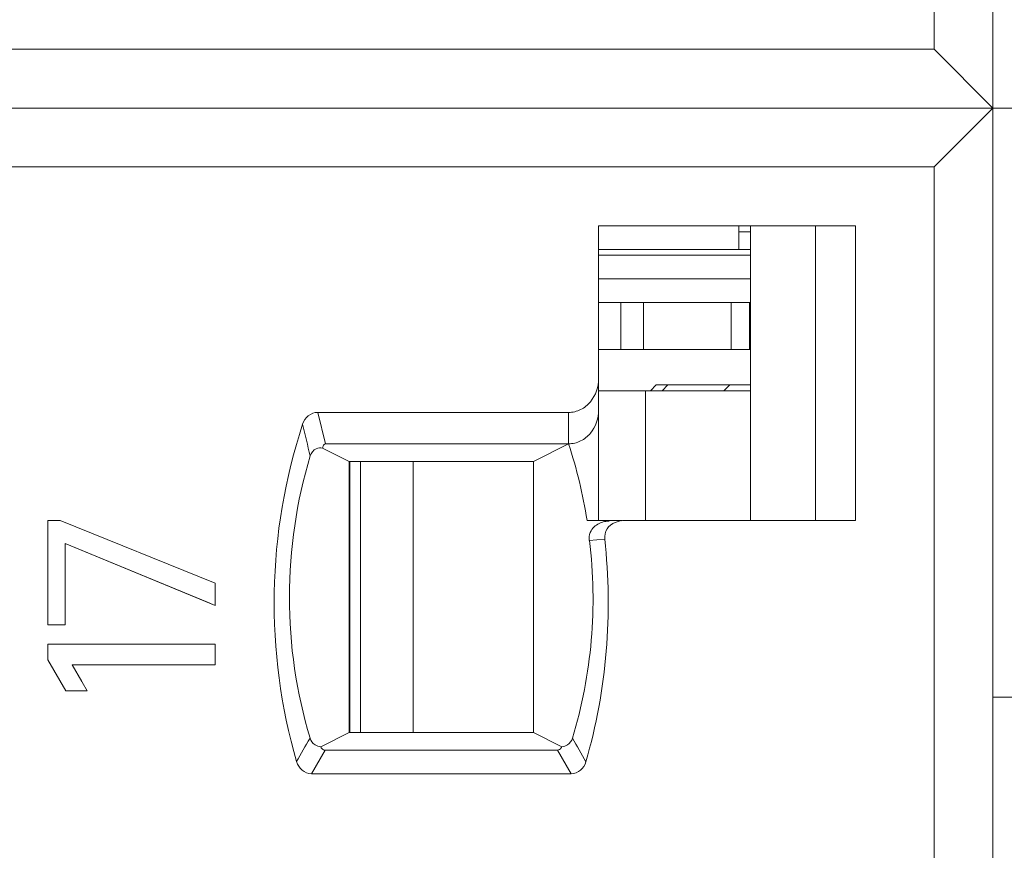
# Model space of a CAD drawing. Header units: inches. Extents: x 830 to 2908, y -1046 to 167.
# Tile 51 of 62: x 2692.38 to 2700.73, y -814.36 to -807.31. Entities that reach past the tile are written whole.
import ezdxf

# ---------------------------------------------------------------- set-up
doc = ezdxf.new("R2010")
doc.units = ezdxf.units.IN
doc.header["$LTSCALE"] = 23.1
doc.header["$MEASUREMENT"] = 0
doc.layers.get('0').update_dxf_attribs({"lineweight": 18})
for name, color, linetype, lineweight in [('1_16', 7, 'Continuous', 18), ('1_27', 7, 'Continuous', 18), ('1_51', 7, 'Continuous', 18), ('1_6', 7, 'Continuous', 18)]:
    doc.layers.add(name, color=color, linetype=linetype, lineweight=lineweight)

msp = doc.modelspace()

# ---------------------------------------------------------------- linework, layer by layer
at = {"color": 0, "linetype": 'Continuous', "lineweight": 0}
for p, q in [((2692.6152, -811.5635), (2692.7219, -811.5635)), ((2692.6152, -812.4482), (2692.6152, -811.5635)), ((2694.0374, -812.0951), (2692.7219, -811.5635)), ((2692.7646, -811.7594), (2694.0374, -812.2853)), ((2692.7646, -811.7594), (2692.7646, -812.4482)), ((2693.9702, -812.2575), (2692.7646, -811.7594)), ((2694.0374, -812.0951), (2694.0374, -812.2853)), ((2694.0374, -812.2853), (2693.9702, -812.2575)), ((2692.7646, -812.4482), (2692.6152, -812.4482)), ((2692.6152, -812.6135), (2694.0374, -812.6135)), ((2692.6152, -812.7454), (2692.6152, -812.6135)), ((2694.0374, -812.6135), (2694.0374, -812.7881)), ((2692.6152, -812.7454), (2692.7685, -813.0087)), ((2694.0374, -812.7881), (2692.8228, -812.7881)), ((2692.9487, -813.0087), (2692.8228, -812.7881)), ((2692.8228, -812.7881), (2692.9044, -812.9311)), ((2692.9487, -813.0087), (2692.7685, -813.0087))]:
    msp.add_line(p, q, dxfattribs=at)
at = {"layer": '1_16', "color": 7, "linetype": 'Continuous', "lineweight": 0}
for p, q in [((2698.58, -810.4632), (2697.2908, -810.4632)), ((2697.6897, -811.5632), (2697.6897, -810.4632)), ((2695.2711, -813.3632), (2695.2711, -811.0632)), ((2695.717, -811.0632), (2695.717, -813.3632))]:
    msp.add_line(p, q, dxfattribs=at)
at = {"layer": '1_27', "color": 7, "linetype": 'Continuous', "lineweight": 0}
for p, q in [((2698.4801, -809.2632), (2698.4801, -809.0632)), ((2698.58, -809.1132), (2698.4801, -809.1132)), ((2698.58, -809.2632), (2697.2908, -809.2632))]:
    msp.add_line(p, q, dxfattribs=at)
at = {"layer": '1_51', "color": 7, "linetype": 'Continuous', "lineweight": 0}
for p, q in [((2697.2908, -809.7132), (2698.58, -809.7132)), ((2697.4787, -810.1132), (2697.4787, -809.7132)), ((2697.6713, -809.7132), (2697.6713, -810.1132)), ((2698.4159, -810.1132), (2698.4159, -809.7132)), ((2698.5728, -809.7132), (2698.5728, -810.1132)), ((2697.2908, -810.1132), (2698.58, -810.1132)), ((2695.1803, -811.0632), (2695.1803, -813.3632))]:
    msp.add_line(p, q, dxfattribs=at)
at = {"layer": '1_6', "color": 7, "linetype": 'Continuous', "lineweight": 0}
for p, q in [((2700.6378, -795.5632), (2700.6378, -820.5632)), ((2700.1378, -807.5632), (2700.1378, -796.0632)), ((2632.4522, -807.5632), (2700.1378, -807.5632)), ((2700.6378, -808.0632), (2700.1378, -807.5632)), ((2701.7285, -808.0632), (2632.1105, -808.0632)), ((2700.1378, -808.5632), (2700.6378, -808.0632)), ((2700.1378, -808.5632), (2632.4522, -808.5632)), ((2700.1378, -820.0632), (2700.1378, -808.5632)), ((2697.2908, -809.0632), (2699.4697, -809.0632)), ((2697.2908, -811.5632), (2697.2908, -809.0632)), ((2698.58, -809.0632), (2698.58, -811.5632)), ((2699.1328, -809.0632), (2699.1328, -811.5632)), ((2699.4697, -809.0632), (2699.4697, -811.5632)), ((2697.2908, -809.3132), (2698.58, -809.3132)), ((2698.58, -809.5132), (2697.2908, -809.5132)), ((2697.7303, -810.4632), (2697.7803, -810.4132)), ((2698.58, -810.4132), (2697.7803, -810.4132)), ((2697.8781, -810.4132), (2697.8291, -810.4632)), ((2698.355, -810.4632), (2698.404, -810.4132)), ((2694.9069, -810.6465), (2697.0356, -810.6465)), ((2694.9719, -810.9132), (2694.9069, -810.6465)), ((2697.0356, -810.9132), (2697.0356, -810.6465)), ((2694.9719, -810.9132), (2697.0356, -810.9132)), ((2697.0356, -810.9132), (2696.7384, -811.0632)), ((2695.173, -811.0632), (2694.9484, -810.9499)), ((2695.1729, -813.3632), (2695.1729, -811.0632)), ((2695.173, -811.0632), (2696.7383, -811.0632)), ((2696.7383, -813.3632), (2696.7383, -811.0632)), ((2697.1933, -811.5632), (2697.4893, -811.5632)), ((2697.4309, -811.5799), (2697.4836, -811.5651)), ((2697.4838, -811.5667), (2697.5016, -811.5648)), ((2699.4697, -811.5632), (2697.4941, -811.5632)), ((2697.3399, -811.7212), (2697.2114, -811.7331)), ((2705.6378, -813.0632), (2700.6378, -813.0632)), ((2694.9327, -813.4836), (2695.173, -813.3632)), ((2696.7383, -813.3632), (2695.1729, -813.3632)), ((2696.7384, -813.3632), (2696.9785, -813.4836)), ((2694.8528, -813.7132), (2694.9705, -813.5132)), ((2696.9408, -813.5132), (2694.9705, -813.5132)), ((2696.9408, -813.5132), (2697.0571, -813.7132)), ((2697.0571, -813.7132), (2694.8528, -813.7132))]:
    msp.add_line(p, q, dxfattribs=at)
for centre, radius, start, end in [((2792.3825, -787.686), 100.2907, 193.293208, 193.451758), ((2693.1177, -812.2085), 4.1264, 8.99667, 18.29428), ((2697.3803, -811.7656), 0.1957, 89.93163, 101.28513), ((2705.8112, -819.8182), 12.7036, 149.71303, 150.74831), ((2688.1868, -818.5943), 10.2843, 28.98031, 30.26251)]:
    msp.add_arc(centre, radius, start, end, dxfattribs=at)
for points, knots in [([(2697.2908, -810.3596), (2697.2909, -810.4292), (2697.2539, -810.5393), (2697.1422, -810.629), (2697.0708, -810.6467), (2697.0356, -810.6465)], [0, 0, 0, 0, 0.496876, 0.748597, 1, 1, 1, 1]), ([(2694.9069, -810.6465), (2694.8785, -810.6464), (2694.8202, -810.668), (2694.7878, -810.7191), (2694.779, -810.7463)], [0, 0, 0, 0, 0.498571, 1, 1, 1, 1]), ([(2697.0356, -810.9132), (2697.0708, -810.9133), (2697.1422, -810.8957), (2697.2539, -810.806), (2697.2909, -810.6959), (2697.2908, -810.6263)], [0, 0, 0, 0, 0.251497, 0.503184, 1, 1, 1, 1]), ([(2694.779, -810.7463), (2694.6286, -811.2051), (2694.4642, -812.1733), (2694.5937, -813.1467), (2694.7276, -813.6107)], [0, 0, 0, 0, 0.5, 1, 1, 1, 1]), ([(2694.9719, -810.9132), (2694.9633, -810.9143), (2694.9511, -810.9288), (2694.9497, -810.9435), (2694.9484, -810.9499)], [0, 0, 0, 0, 0.572011, 1, 1, 1, 1]), ([(2694.8432, -811.0163), (2694.8508, -810.9909), (2694.882, -810.9485), (2694.9304, -810.9465), (2694.9484, -810.9498)], [0, 0, 0, 0, 0.591555, 1, 1, 1, 1]), ([(2694.8415, -813.4114), (2694.7259, -813.0249), (2694.6066, -812.2137), (2694.727, -811.4027), (2694.8432, -811.0163)], [0, 0, 0, 0, 0.499974, 1, 1, 1, 1]), ([(2697.2114, -811.7331), (2697.2081, -811.7107), (2697.2138, -811.6667), (2697.259, -811.6046), (2697.3094, -811.5801), (2697.342, -811.5736)], [0, 0, 0, 0, 0.30085, 0.557051, 1, 1, 1, 1]), ([(2697.3424, -811.7211), (2697.3407, -811.6918), (2697.3523, -811.6288), (2697.4041, -811.592), (2697.4309, -811.5799)], [0, 0, 0, 0, 0.498785, 1, 1, 1, 1]), ([(2697.2135, -811.7328), (2697.2296, -811.8732), (2697.251, -812.1556), (2697.2306, -812.721), (2697.15, -813.1407), (2697.0697, -813.4113)], [0, 0, 0, 0, 0.250131, 0.50023, 1, 1, 1, 1]), ([(2697.1835, -813.6115), (2697.2709, -813.306), (2697.3878, -812.6767), (2697.377, -812.0369), (2697.3424, -811.7211)], [0, 0, 0, 0, 0.500023, 1, 1, 1, 1]), ([(2694.9327, -813.4836), (2694.9157, -813.4825), (2694.8743, -813.4715), (2694.8483, -813.4341), (2694.8415, -813.4114)], [0, 0, 0, 0, 0.417744, 1, 1, 1, 1]), ([(2697.0697, -813.4113), (2697.0627, -813.4341), (2697.0369, -813.4716), (2696.9955, -813.4826), (2696.9785, -813.4836)], [0, 0, 0, 0, 0.583939, 1, 1, 1, 1]), ([(2694.9705, -813.5132), (2694.96, -813.5133), (2694.9426, -813.5045), (2694.9351, -813.4894), (2694.9327, -813.4836)], [0, 0, 0, 0, 0.625346, 1, 1, 1, 1]), ([(2696.9408, -813.5132), (2696.9476, -813.5131), (2696.9648, -813.5083), (2696.9746, -813.4928), (2696.9785, -813.4836)], [0, 0, 0, 0, 0.401074, 1, 1, 1, 1]), ([(2694.7276, -813.6107), (2694.7356, -813.638), (2694.7669, -813.6897), (2694.8245, -813.7125), (2694.8528, -813.7132)], [0, 0, 0, 0, 0.500965, 1, 1, 1, 1]), ([(2697.0572, -813.7132), (2697.0856, -813.7126), (2697.1437, -813.6906), (2697.1752, -813.6387), (2697.1835, -813.6115)], [0, 0, 0, 0, 0.499191, 1, 1, 1, 1])]:
    msp.add_open_spline(points, degree=3, knots=knots, dxfattribs=at)

doc.saveas('drawing.dxf')
